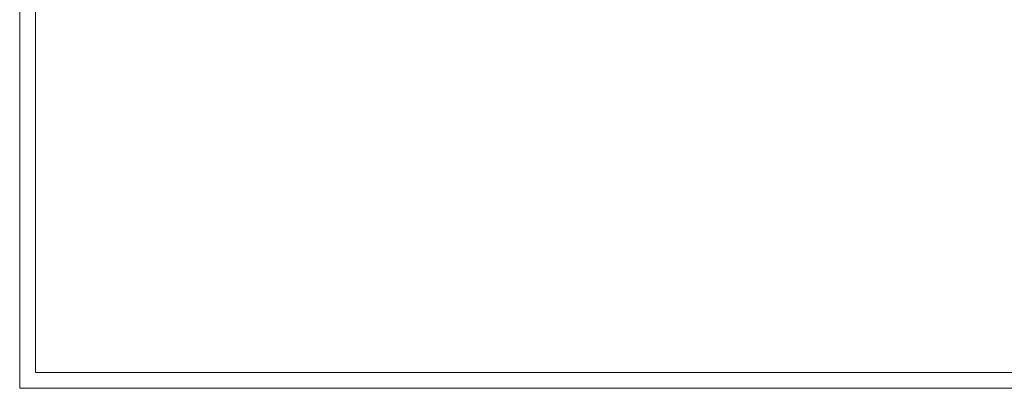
# Model space of a CAD drawing. Header units: millimetres. Extents: x -5254 to 173417, y -28809 to -6400.
# Tile 18 of 256: x 19986 to 23131, y -28809 to -27634. Entities that reach past the tile are written whole.
import ezdxf

# ---------------------------------------------------------------- set-up
doc = ezdxf.new("R2010")
doc.units = ezdxf.units.MM
doc.layers.add('mr_wym_białe', color=7, linetype='Continuous', lineweight=9)

msp = doc.modelspace()

# ---------------------------------------------------------------- linework, layer by layer
at = {"layer": 'mr_wym_białe', "color": 7}
for p, q in [((19986, -22869.36), (19986, -28809.36)), ((20036, -22919.36), (20036, -28759.36)), ((20036, -28759.36), (28346, -28759.36)), ((19986, -28809.36), (19996, -28809.36)), ((19986, -28809.36), (28396, -28809.36))]:
    msp.add_line(p, q, dxfattribs=at)

doc.saveas('drawing.dxf')
